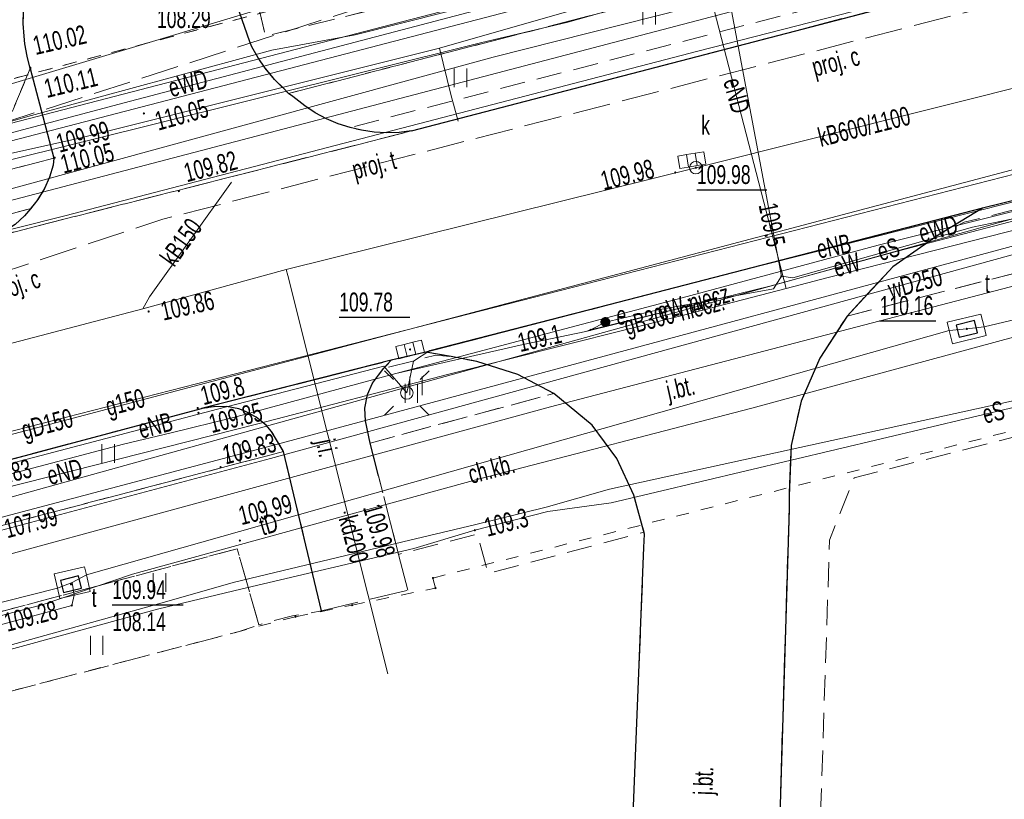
# Model space of a CAD drawing. Header units: metres. Extents: x 0 to 8432273, y 0 to 5705512.
# Tile 14 of 32: x 8403904 to 8403943, y 5705070 to 5705101. Entities that reach past the tile are written whole.
import ezdxf
from ezdxf.enums import TextEntityAlignment as Align

# ---------------------------------------------------------------- set-up
doc = ezdxf.new("R2010")
doc.units = ezdxf.units.M
doc.header["$MEASUREMENT"] = 0
for name, pattern in [('1.0_0.5', [1.5, 1, -0.5]), ('1.5_0.5', [2, 1.5, -0.5]), ('egug-500', [1, 0.5, -0.5])]:
    doc.linetypes.add(name, pattern=pattern)
doc.layers.get('0').update_dxf_attribs({"color": 250, "linetype": 'CONTINUOUS', "lineweight": 100})
for name, color, linetype in [('203-punkt graniczny', 7, 'CONTINUOUS'), ('218-kontur użytku gruntowego', 7, 'CONTINUOUS'), ('chodnik', 7, 'CONTINUOUS'), ('chodnik-Atr17', 7, 'CONTINUOUS'), ('elektroenergetyczne urządzenie techniczne', 7, 'CONTINUOUS'), ('elektroenergetyczne urządzenie techniczne-Atr17', 7, 'CONTINUOUS'), ('jezdnia', 7, 'CONTINUOUS'), ('jezdnia-Atr17', 7, 'CONTINUOUS'), ('komora podziemna', 7, 'CONTINUOUS'), ('kratka ściekowa', 7, 'CONTINUOUS'), ('krawężnik', 7, 'CONTINUOUS'), ('latarnia', 7, 'CONTINUOUS'), ('pikieta sztuczna', 7, 'CONTINUOUS'), ('pikieta sztuczna-Atr2', 7, 'CONTINUOUS'), ('przewód ciepłowniczy', 7, 'CONTINUOUS'), ('przewód ciepłowniczy - ob. projektowany-Atr1', 7, 'CONTINUOUS'), ('przewód elektroenergetyczny podziemny', 7, 'CONTINUOUS'), ('przewód elektroenergetyczny podziemny - ob. projektowany', 7, 'CONTINUOUS'), ('przewód elektroenergetyczny podziemny-Atr1', 7, 'CONTINUOUS'), ('przewód gazowy', 7, 'CONTINUOUS'), ('przewód gazowy-Atr1', 7, 'CONTINUOUS'), ('przewód kanalizacyjny', 7, 'CONTINUOUS'), ('przewód kanalizacyjny-Atr1', 7, 'CONTINUOUS'), ('przewód telekomunikacyjny podziemny', 7, 'CONTINUOUS'), ('przewód telekomunikacyjny podziemny - ob. projektowany', 7, 'CONTINUOUS'), ('przewód telekomunikacyjny podziemny - ob. projektowany-Atr1', 7, 'CONTINUOUS'), ('przewód telekomunikacyjny podziemny-Atr1', 7, 'CONTINUOUS'), ('przewód wodociągowy', 7, 'CONTINUOUS'), ('przewód wodociągowy-Atr1', 7, 'CONTINUOUS'), ('rzędna', 7, 'CONTINUOUS'), ('rzędna-Atr2', 7, 'CONTINUOUS'), ('rzędna-Atr3', 7, 'CONTINUOUS'), ('trawnik', 7, 'CONTINUOUS'), ('właz do komory lub kanału - okrągły', 7, 'CONTINUOUS'), ('właz do komory lub kanału - okrągły-Atr17', 7, 'CONTINUOUS'), ('właz do komory lub kanału - prostokątny', 7, 'CONTINUOUS'), ('właz do komory lub kanału - prostokątny-Atr17', 7, 'CONTINUOUS')]:
    doc.layers.add(name, color=color, linetype=linetype)
doc.layers.add('PL_AR_01-MAPA dwg', color=7, linetype='CONTINUOUS', lineweight=15)
doc.styles.get("Standard").update_dxf_attribs({"font": 'arial.ttf', "width": 0.75})

# ---------------------------------------------------------------- blocks, each defined once
blk = doc.blocks.new('203')
at = {"linetype": 'Continuous', "lineweight": 0}
h = blk.add_hatch(color=0, dxfattribs=at)
edge = h.paths.add_edge_path()
edge.add_arc((0, 0), 0.045, 0, 360)
blk = doc.blocks.new('PW01')
at = {"linetype": 'Continuous', "lineweight": 13}
h = blk.add_hatch(color=0, dxfattribs=at)
edge = h.paths.add_edge_path()
edge.add_arc((0, 0), 0.045, 0, 360)
blk = doc.blocks.new('US05')
at = {"color": 0, "linetype": 'Continuous', "lineweight": 13}
for p, q in [((-0.525, -0.25), (-0.525, 0.25)), ((-0.525, 0.25), (-0.175, 0.25)), ((-0.175, -0.25), (-0.175, 0.25)), ((-0.175, 0.25), (0.175, 0.25)), ((0.175, -0.25), (0.175, 0.25)), ((0.175, 0.25), (0.525, 0.25)), ((0.525, -0.25), (0.525, 0.25)), ((-0.525, -0.25), (-0.175, -0.25)), ((-0.175, -0.25), (0.175, -0.25)), ((0.175, -0.25), (0.525, -0.25))]:
    blk.add_line(p, q, dxfattribs=at)
blk = doc.blocks.new('TU04')
at = {"color": 0, "linetype": 'Continuous', "lineweight": 13}
for p, q in [((0, 0), (0, 0.75)), ((0.5, 0), (0.5, 0.75))]:
    blk.add_line(p, q, dxfattribs=at)
blk = doc.blocks.new('SM01')
at = {"color": 0, "linetype": 'Continuous', "lineweight": 13}
for p, q in [((-0.53, 0.531), (-0.883, 0.884)), ((0.531, 0.531), (0.884, 0.884)), ((-0.53, -0.53), (-0.883, -0.883)), ((0.531, -0.53), (0.884, -0.883))]:
    blk.add_line(p, q, dxfattribs=at)
blk.add_circle((0, 0), 0.25, dxfattribs=at)
blk = doc.blocks.new('SUPWP')
at = {"color": 0, "linetype": 'Continuous'}
blk.add_lwpolyline([(-0.375, -0.25), (0.375, -0.25), (0.375, 0.25), (-0.375, 0.25)], close=True, dxfattribs=at)
blk = doc.blocks.new('US25')
at = {"linetype": 'Continuous', "lineweight": 0}
h = blk.add_hatch(color=0, dxfattribs=at)
edge = h.paths.add_edge_path()
edge.add_arc((0, 0), 0.2, 0, 360)
blk = doc.blocks.new('US22')
at = {"color": 0, "linetype": 'Continuous', "lineweight": 13}
blk.add_circle((0, 0), 0.25, dxfattribs=at)
blk = doc.blocks.new('MDCP')
at = {"layer": '218-kontur użytku gruntowego', "color": 3, "linetype": 'egug-500', "lineweight": 18, "flags": 128}
for points in [[(8403923.503, 5705103.727), (8403896.983, 5705096.707)], [(8403896.983, 5705096.707), (8403923.503, 5705103.727)], [(8403920.343, 5705078.607), (8403948.413, 5705085.737)], [(8403920.443, 5705078.207), (8403920.343, 5705078.607)], [(8403917.123, 5705077.527), (8403920.443, 5705078.207)], [(8403914.873, 5705077.067), (8403917.123, 5705077.527)], [(8403890.193, 5705070.617), (8403914.873, 5705077.067)]]:
    blk.add_lwpolyline(points, dxfattribs=at)
at = {"layer": 'chodnik', "color": 7, "linetype": '1.0_0.5', "lineweight": 18, "flags": 128}
for points in [[(8403904.293, 5705102.637), (8403904.463, 5705103.107), (8403904.693, 5705103.557), (8403904.813, 5705103.747), (8403918.723, 5705122.387), (8403918.933, 5705122.577), (8403919.293, 5705122.927), (8403919.653, 5705123.267), (8403920.013, 5705123.627), (8403920.363, 5705123.977), (8403920.713, 5705124.337), (8403921.113, 5705124.637), (8403921.433, 5705124.807), (8403921.903, 5705124.987), (8403922.393, 5705125.077), (8403922.743, 5705125.097), (8403920.313, 5705126.477), (8403905.273, 5705106.297), (8403903.993, 5705104.527), (8403903.173, 5705102.847), (8403903.063, 5705102.287), (8403903.033, 5705102.107), (8403902.973, 5705101.617), (8403902.943, 5705101.117), (8403902.943, 5705100.617), (8403902.963, 5705100.117), (8403903.013, 5705099.617), (8403903.073, 5705099.257), (8403903.173, 5705098.767), (8403903.303, 5705098.277), (8403903.453, 5705097.807), (8403903.613, 5705097.177), (8403904.323, 5705098.877), (8403904.193, 5705099.367), (8403904.103, 5705099.857), (8403904.073, 5705100.157), (8403904.043, 5705100.657), (8403904.053, 5705101.157), (8403904.093, 5705101.657), (8403904.163, 5705102.157)], [(8403912.533, 5705101.597), (8403912.643, 5705101.107), (8403913.053, 5705099.927), (8403913.143, 5705099.737), (8403913.393, 5705099.297), (8403913.673, 5705098.887), (8403914.043, 5705098.437), (8403914.393, 5705098.087), (8403914.593, 5705097.877), (8403951.983, 5705107.517), (8403952.413, 5705105.677), (8403952.633, 5705105.037), (8403956.483, 5705106.047), (8403959.303, 5705106.777), (8403960.223, 5705107.207), (8403961.053, 5705107.807), (8403961.623, 5705108.477), (8403961.963, 5705109.087), (8403962.233, 5705109.847), (8403962.433, 5705110.727), (8403962.433, 5705111.557), (8403962.323, 5705112.987), (8403962.113, 5705114.397), (8403961.033, 5705119.337), (8403958.373, 5705121.867), (8403958.713, 5705120.007), (8403959.903, 5705113.507), (8403958.703, 5705111.747), (8403954.623, 5705110.697), (8403950.363, 5705109.527), (8403949.093, 5705109.197), (8403946.413, 5705108.677), (8403927.613, 5705103.727), (8403918.033, 5705101.237), (8403913.683, 5705100.157), (8403913.463, 5705101.057), (8403913.333, 5705101.537), (8403913.243, 5705102.037), (8403913.213, 5705102.527), (8403913.223, 5705103.027), (8403913.273, 5705103.527), (8403913.403, 5705104.097), (8403913.563, 5705104.567), (8403913.763, 5705105.027), (8403914.013, 5705105.467), (8403914.293, 5705105.877), (8403914.623, 5705106.257), (8403914.973, 5705106.607), (8403915.363, 5705106.917), (8403915.783, 5705107.187), (8403916.223, 5705107.427), (8403916.343, 5705107.477), (8403919.383, 5705108.897), (8403942.333, 5705114.717), (8403942.783, 5705115.717), (8403919.573, 5705109.697), (8403917.163, 5705108.817), (8403916.633, 5705108.567), (8403916.193, 5705108.337), (8403915.763, 5705108.077), (8403915.353, 5705107.797), (8403914.953, 5705107.487), (8403914.573, 5705107.167), (8403914.453, 5705107.057), (8403914.103, 5705106.707), (8403913.763, 5705106.347), (8403913.443, 5705105.957), (8403913.303, 5705105.737), (8403913.053, 5705105.307), (8403912.843, 5705104.847), (8403912.683, 5705104.377), (8403912.553, 5705103.897), (8403912.493, 5705103.587), (8403912.443, 5705103.087), (8403912.423, 5705102.587), (8403912.453, 5705102.087)], [(8403904.323, 5705098.877), (8403903.613, 5705097.177), (8403893.323, 5705094.597), (8403893.413, 5705093.787), (8403893.453, 5705093.287), (8403893.483, 5705092.787), (8403893.493, 5705092.287), (8403905.263, 5705095.307)], [(8403972.633, 5705053.537), (8403973.413, 5705054.177), (8403966.823, 5705088.357), (8403966.003, 5705092.687), (8403965.563, 5705094.617), (8403965.233, 5705094.987), (8403964.873, 5705095.337), (8403964.503, 5705095.667), (8403964.113, 5705095.977), (8403963.703, 5705096.267), (8403963.273, 5705096.527), (8403962.833, 5705096.757), (8403962.763, 5705096.797), (8403962.303, 5705096.997), (8403961.843, 5705097.177), (8403961.363, 5705097.317), (8403960.873, 5705097.437), (8403960.383, 5705097.537), (8403959.883, 5705097.597), (8403959.393, 5705097.627), (8403958.893, 5705097.627), (8403954.663, 5705096.377), (8403954.733, 5705096.097), (8403955.273, 5705093.737), (8403936.823, 5705089.027), (8403935.733, 5705087.357), (8403934.993, 5705085.637), (8403934.593, 5705083.877), (8403934.533, 5705082.337), (8403934.513, 5705081.877), (8403934.513, 5705081.347), (8403933.993, 5705064.357), (8403933.473, 5705047.357), (8403933.583, 5705045.597), (8403933.793, 5705043.587), (8403934.213, 5705043.257), (8403934.263, 5705043.197), (8403939.143, 5705042.117), (8403941.833, 5705040.777), (8403941.873, 5705040.837), (8403941.143, 5705042.427), (8403940.543, 5705043.157), (8403940.333, 5705043.457), (8403940.313, 5705043.447), (8403935.323, 5705044.577), (8403935.193, 5705045.907), (8403935.103, 5705047.077), (8403935.123, 5705047.767), (8403935.443, 5705059.437), (8403936.123, 5705080.117), (8403937.103, 5705082.597), (8403944.703, 5705084.537), (8403947.873, 5705085.477), (8403953.093, 5705083.547), (8403964.943, 5705079.717), (8403970.073, 5705053.007)], [(8403893.553, 5705090.437), (8403893.853, 5705089.837), (8403902.313, 5705092.017), (8403902.793, 5705092.147), (8403903.253, 5705092.357), (8403903.723, 5705092.667), (8403904.093, 5705093.007), (8403904.333, 5705093.297)], [(8403928.333, 5705081.897), (8403927.653, 5705083.357), (8403926.673, 5705084.687), (8403925.153, 5705085.947), (8403917.843, 5705083.977), (8403918.973, 5705079.547), (8403922.113, 5705080.357), (8403922.543, 5705078.787), (8403928.743, 5705080.427), (8403928.623, 5705080.847)], [(8403877.783, 5705076.747), (8403877.953, 5705075.957), (8403879.493, 5705070.777), (8403880.573, 5705071.057), (8403880.613, 5705070.917), (8403880.773, 5705070.957), (8403880.683, 5705071.267), (8403880.613, 5705071.537), (8403889.373, 5705073.767), (8403899.313, 5705076.237), (8403903.433, 5705077.347), (8403912.553, 5705079.767), (8403913.413, 5705076.747), (8403914.753, 5705077.107), (8403915.913, 5705077.297), (8403914.393, 5705083.637), (8403902.633, 5705080.547), (8403898.493, 5705079.517), (8403887.293, 5705076.587), (8403885.573, 5705078.677)]]:
    blk.add_lwpolyline(points, close=True, dxfattribs=at)
at = {"layer": 'jezdnia', "color": 7, "linetype": '1.5_0.5', "lineweight": 18, "flags": 128}
for points in [[(8403951.763, 5705125.727), (8403952.093, 5705126.097), (8403952.473, 5705126.417), (8403952.903, 5705126.677), (8403953.363, 5705126.867), (8403953.583, 5705126.927), (8403954.063, 5705127.037), (8403954.563, 5705127.097), (8403955.063, 5705127.097), (8403955.483, 5705127.057), (8403955.983, 5705126.977), (8403956.463, 5705126.837), (8403956.923, 5705126.647), (8403957.093, 5705126.537), (8403957.513, 5705126.257), (8403957.903, 5705125.957), (8403958.283, 5705125.627), (8403958.643, 5705125.277), (8403959.013, 5705124.877), (8403959.323, 5705124.487), (8403959.623, 5705124.087), (8403959.893, 5705123.667), (8403960.133, 5705123.227), (8403957.103, 5705140.547), (8403957.093, 5705139.547), (8403957.053, 5705139.047), (8403956.993, 5705138.547), (8403956.913, 5705138.047), (8403956.813, 5705137.557), (8403956.693, 5705137.077), (8403956.543, 5705136.597), (8403956.383, 5705136.127), (8403956.203, 5705135.657), (8403956.043, 5705135.377), (8403955.753, 5705134.967), (8403955.433, 5705134.587), (8403955.073, 5705134.237), (8403954.683, 5705133.927), (8403954.393, 5705133.737), (8403953.953, 5705133.487), (8403953.503, 5705133.287), (8403953.023, 5705133.137), (8403951.813, 5705132.777), (8403949.163, 5705132.017), (8403948.823, 5705132.137), (8403948.383, 5705132.377), (8403948.003, 5705132.697), (8403947.083, 5705136.487), (8403941.323, 5705135.017), (8403942.413, 5705130.557), (8403942.233, 5705130.117), (8403941.853, 5705130.427), (8403940.763, 5705134.867), (8403936.243, 5705133.737), (8403937.203, 5705129.837), (8403937.163, 5705129.347), (8403937.023, 5705129.057), (8403936.663, 5705128.717), (8403936.143, 5705128.547), (8403922.743, 5705125.097), (8403922.393, 5705125.077), (8403921.903, 5705124.987), (8403921.433, 5705124.807), (8403921.113, 5705124.637), (8403920.713, 5705124.337), (8403920.363, 5705123.977), (8403920.013, 5705123.627), (8403919.653, 5705123.267), (8403919.293, 5705122.927), (8403918.933, 5705122.577), (8403918.723, 5705122.387), (8403904.813, 5705103.747), (8403904.693, 5705103.557), (8403904.463, 5705103.107), (8403904.293, 5705102.637), (8403904.163, 5705102.157), (8403904.093, 5705101.657), (8403904.053, 5705101.157), (8403904.043, 5705100.657), (8403904.073, 5705100.157), (8403904.103, 5705099.857), (8403904.193, 5705099.367), (8403904.323, 5705098.877), (8403905.263, 5705095.307), (8403905.233, 5705095.027), (8403905.083, 5705094.547), (8403904.883, 5705094.097), (8403904.623, 5705093.667), (8403904.333, 5705093.297), (8403904.093, 5705093.007), (8403903.723, 5705092.667), (8403903.253, 5705092.357), (8403902.793, 5705092.147), (8403919.493, 5705096.387), (8403918.993, 5705096.327), (8403918.493, 5705096.317), (8403918.003, 5705096.347), (8403917.503, 5705096.417), (8403917.043, 5705096.527), (8403916.573, 5705096.677), (8403916.103, 5705096.877), (8403915.663, 5705097.107), (8403915.243, 5705097.387), (8403914.773, 5705097.757), (8403914.593, 5705097.877), (8403914.393, 5705098.087), (8403914.043, 5705098.437), (8403913.673, 5705098.887), (8403913.393, 5705099.297), (8403913.143, 5705099.737), (8403913.053, 5705099.927), (8403912.643, 5705101.107), (8403912.533, 5705101.597), (8403912.453, 5705102.087), (8403912.423, 5705102.587), (8403912.443, 5705103.087), (8403912.493, 5705103.587), (8403912.553, 5705103.897), (8403912.683, 5705104.377), (8403912.843, 5705104.847), (8403913.053, 5705105.307), (8403913.303, 5705105.737), (8403913.443, 5705105.957), (8403913.763, 5705106.347), (8403914.103, 5705106.707), (8403914.453, 5705107.057), (8403914.573, 5705107.167), (8403914.953, 5705107.487), (8403915.353, 5705107.797), (8403915.763, 5705108.077), (8403916.193, 5705108.337), (8403916.633, 5705108.567), (8403917.163, 5705108.817), (8403919.573, 5705109.697), (8403942.783, 5705115.717), (8403942.953, 5705115.747), (8403943.443, 5705115.887), (8403943.903, 5705116.067), (8403944.343, 5705116.307), (8403944.433, 5705116.367), (8403944.833, 5705116.657), (8403945.203, 5705116.997), (8403945.533, 5705117.367), (8403945.823, 5705117.777), (8403951.513, 5705125.347)], [(8403942.203, 5705093.317), (8403954.663, 5705096.377), (8403958.893, 5705097.627), (8403959.393, 5705097.627), (8403959.883, 5705097.597), (8403960.383, 5705097.537), (8403960.873, 5705097.437), (8403961.363, 5705097.317), (8403961.843, 5705097.177), (8403962.303, 5705096.997), (8403962.763, 5705096.797), (8403962.833, 5705096.757), (8403963.273, 5705096.527), (8403963.703, 5705096.267), (8403964.113, 5705095.977), (8403964.503, 5705095.667), (8403964.873, 5705095.337), (8403965.233, 5705094.987), (8403965.563, 5705094.617), (8403962.433, 5705110.727), (8403962.233, 5705109.847), (8403961.963, 5705109.087), (8403961.623, 5705108.477), (8403961.053, 5705107.807), (8403960.223, 5705107.207), (8403959.303, 5705106.777), (8403956.483, 5705106.047), (8403952.633, 5705105.037), (8403947.723, 5705103.757), (8403919.493, 5705096.387), (8403902.793, 5705092.147), (8403902.313, 5705092.017), (8403893.853, 5705089.837), (8403887.183, 5705088.087), (8403868.033, 5705083.077), (8403854.863, 5705079.697), (8403835.793, 5705074.777), (8403820.553, 5705070.807), (8403806.483, 5705067.127), (8403776.283, 5705059.507), (8403771.943, 5705058.277), (8403774.183, 5705049.337), (8403774.613, 5705049.587), (8403775.063, 5705049.817), (8403775.513, 5705050.037), (8403775.973, 5705050.227), (8403776.393, 5705050.387), (8403778.503, 5705050.937), (8403780.793, 5705051.557), (8403786.003, 5705052.877), (8403792.163, 5705054.497), (8403811.363, 5705059.457), (8403815.873, 5705060.527), (8403817.363, 5705060.907), (8403820.603, 5705061.857), (8403821.093, 5705061.937), (8403839.443, 5705066.577), (8403839.763, 5705066.707), (8403842.363, 5705067.547), (8403846.153, 5705068.517), (8403874.493, 5705075.837), (8403877.783, 5705076.747), (8403885.573, 5705078.677), (8403901.933, 5705082.897), (8403911.133, 5705085.347), (8403918.683, 5705087.267), (8403920.053, 5705087.587)], [(8403928.763, 5705080.357), (8403928.733, 5705079.817), (8403928.143, 5705065.207), (8403927.413, 5705049.207), (8403927.373, 5705046.687), (8403927.573, 5705044.227), (8403927.913, 5705041.737), (8403928.513, 5705039.327), (8403931.513, 5705028.737), (8403931.853, 5705026.747), (8403931.613, 5705025.087), (8403931.163, 5705023.797), (8403929.843, 5705021.107), (8403929.063, 5705019.997), (8403928.053, 5705019.097), (8403926.953, 5705018.347), (8403926.403, 5705018.197), (8403908.783, 5705013.397), (8403910.493, 5705007.077), (8403928.213, 5705011.827), (8403928.733, 5705011.997), (8403930.383, 5705012.777), (8403931.753, 5705013.667), (8403932.993, 5705014.817), (8403934.013, 5705016.107), (8403934.523, 5705016.987), (8403937.113, 5705022.017), (8403937.663, 5705023.587), (8403937.963, 5705025.217), (8403938.003, 5705026.217), (8403937.763, 5705027.527), (8403934.523, 5705039.797), (8403934.233, 5705041.087), (8403933.963, 5705042.517), (8403934.273, 5705042.987), (8403934.213, 5705043.257), (8403933.793, 5705043.587), (8403933.583, 5705045.597), (8403933.473, 5705047.357), (8403933.993, 5705064.357), (8403934.513, 5705081.347), (8403934.513, 5705081.877), (8403934.593, 5705083.877), (8403934.993, 5705085.637), (8403935.733, 5705087.357), (8403936.823, 5705089.027), (8403938.633, 5705090.987), (8403940.443, 5705092.247), (8403942.203, 5705093.317), (8403920.053, 5705087.587), (8403921.073, 5705087.417), (8403922.083, 5705087.217), (8403923.713, 5705086.707), (8403925.153, 5705085.947), (8403926.673, 5705084.687), (8403927.653, 5705083.357), (8403928.333, 5705081.897)], [(8403919.343, 5705078.127), (8403918.973, 5705079.547), (8403918.173, 5705082.667), (8403917.843, 5705083.977), (8403917.663, 5705084.857), (8403917.633, 5705085.357), (8403917.733, 5705085.907), (8403917.943, 5705086.357), (8403918.173, 5705086.677), (8403918.383, 5705086.947), (8403918.683, 5705087.267), (8403911.133, 5705085.347), (8403911.613, 5705085.417), (8403912.123, 5705085.427), (8403912.623, 5705085.337), (8403912.863, 5705085.247), (8403913.313, 5705085.007), (8403913.713, 5705084.687), (8403913.923, 5705084.437), (8403914.393, 5705083.637), (8403915.913, 5705077.297)]]:
    blk.add_lwpolyline(points, close=True, dxfattribs=at)
at = {"layer": 'komora podziemna', "color": 7, "linetype": 'Continuous', "lineweight": 18, "flags": 128}
for points in [[(8403940.803, 5705088.787), (8403942.143, 5705089.107), (8403942.273, 5705088.597), (8403942.353, 5705088.247), (8403941.013, 5705087.917), (8403940.883, 5705088.457)], [(8403905.273, 5705078.767), (8403906.483, 5705079.047), (8403906.553, 5705078.727), (8403906.703, 5705078.077), (8403905.493, 5705077.797), (8403905.403, 5705078.207)]]:
    blk.add_lwpolyline(points, close=True, dxfattribs=at)
at = {"layer": 'krawężnik', "color": 7, "linetype": 'Continuous', "lineweight": 25, "flags": 128}
for points in [[(8403919.493, 5705096.387), (8403947.723, 5705103.757), (8403952.633, 5705105.037), (8403956.483, 5705106.047), (8403959.303, 5705106.777), (8403960.223, 5705107.207), (8403961.053, 5705107.807), (8403961.623, 5705108.477), (8403961.963, 5705109.087), (8403962.233, 5705109.847), (8403962.433, 5705110.727), (8403962.433, 5705111.557), (8403962.323, 5705112.987), (8403962.113, 5705114.397), (8403961.033, 5705119.337)], [(8403919.493, 5705096.387), (8403918.993, 5705096.327), (8403918.493, 5705096.317), (8403918.003, 5705096.347), (8403917.503, 5705096.417), (8403917.043, 5705096.527), (8403916.573, 5705096.677), (8403916.103, 5705096.877), (8403915.663, 5705097.107), (8403915.243, 5705097.387), (8403914.773, 5705097.757), (8403914.593, 5705097.877), (8403914.393, 5705098.087), (8403914.043, 5705098.437), (8403913.673, 5705098.887), (8403913.393, 5705099.297), (8403913.143, 5705099.737), (8403913.053, 5705099.927), (8403912.643, 5705101.107)], [(8403904.323, 5705098.877), (8403904.193, 5705099.367), (8403904.103, 5705099.857), (8403904.073, 5705100.157), (8403904.043, 5705100.657), (8403904.053, 5705101.157), (8403904.093, 5705101.657), (8403904.163, 5705102.157), (8403904.293, 5705102.637), (8403904.463, 5705103.107), (8403904.693, 5705103.557), (8403904.813, 5705103.747)], [(8403904.323, 5705098.877), (8403905.263, 5705095.307), (8403905.233, 5705095.027), (8403905.083, 5705094.547), (8403904.883, 5705094.097), (8403904.623, 5705093.667), (8403904.333, 5705093.297), (8403904.093, 5705093.007), (8403903.723, 5705092.667), (8403903.253, 5705092.357), (8403902.793, 5705092.147), (8403902.313, 5705092.017), (8403893.853, 5705089.837), (8403893.553, 5705090.437), (8403893.423, 5705090.917), (8403893.493, 5705091.577), (8403893.493, 5705092.287), (8403893.483, 5705092.787), (8403893.453, 5705093.287), (8403893.413, 5705093.787), (8403893.323, 5705094.597), (8403893.123, 5705095.707)], [(8403965.563, 5705094.617), (8403965.233, 5705094.987), (8403964.873, 5705095.337), (8403964.503, 5705095.667), (8403964.113, 5705095.977), (8403963.703, 5705096.267), (8403963.273, 5705096.527), (8403962.833, 5705096.757), (8403962.763, 5705096.797), (8403962.303, 5705096.997), (8403961.843, 5705097.177), (8403961.363, 5705097.317), (8403960.873, 5705097.437), (8403960.383, 5705097.537), (8403959.883, 5705097.597), (8403959.393, 5705097.627), (8403958.893, 5705097.627), (8403954.663, 5705096.377), (8403942.203, 5705093.317), (8403920.053, 5705087.587), (8403918.683, 5705087.267), (8403911.133, 5705085.347)], [(8403942.203, 5705093.317), (8403940.443, 5705092.247), (8403938.633, 5705090.987), (8403936.823, 5705089.027), (8403935.733, 5705087.357), (8403934.993, 5705085.637), (8403934.593, 5705083.877), (8403934.513, 5705081.877), (8403934.513, 5705081.347), (8403933.993, 5705064.357), (8403933.473, 5705047.357), (8403933.583, 5705045.597), (8403933.793, 5705043.587), (8403934.213, 5705043.257), (8403934.273, 5705042.987), (8403933.963, 5705042.517), (8403934.233, 5705041.087), (8403934.523, 5705039.797), (8403937.763, 5705027.527)], [(8403931.513, 5705028.737), (8403928.513, 5705039.327), (8403927.913, 5705041.737), (8403927.573, 5705044.227), (8403927.373, 5705046.687), (8403927.413, 5705049.207), (8403928.143, 5705065.207), (8403928.733, 5705079.817), (8403928.763, 5705080.357), (8403928.333, 5705081.897), (8403927.653, 5705083.357), (8403926.673, 5705084.687), (8403925.153, 5705085.947), (8403923.713, 5705086.707), (8403922.083, 5705087.217), (8403921.073, 5705087.417), (8403920.053, 5705087.587)], [(8403918.173, 5705082.667), (8403917.843, 5705083.977), (8403917.663, 5705084.857), (8403917.633, 5705085.357), (8403917.733, 5705085.907), (8403917.943, 5705086.357), (8403918.173, 5705086.677), (8403918.383, 5705086.947), (8403918.683, 5705087.267)], [(8403915.913, 5705077.297), (8403914.393, 5705083.637), (8403913.923, 5705084.437), (8403913.713, 5705084.687), (8403913.313, 5705085.007), (8403912.863, 5705085.247), (8403912.623, 5705085.337), (8403912.123, 5705085.427), (8403911.613, 5705085.417), (8403911.133, 5705085.347)], [(8403846.153, 5705068.517), (8403874.493, 5705075.837), (8403877.783, 5705076.747), (8403885.573, 5705078.677), (8403901.933, 5705082.897), (8403911.133, 5705085.347)]]:
    blk.add_lwpolyline(points, dxfattribs=at)
at = {"layer": 'przewód ciepłowniczy', "color": 212, "linetype": 'Continuous', "lineweight": 18, "flags": 128}
blk.add_lwpolyline([(8403984.913, 5705131.487), (8403982.663, 5705131.097), (8403982.473, 5705131.067), (8403981.333, 5705130.887), (8403981.633, 5705128.967), (8403979.443, 5705128.627), (8403979.143, 5705130.547), (8403961.273, 5705127.767), (8403964.973, 5705108.297), (8403930.883, 5705099.567), (8403905.703, 5705093.007), (8403889.723, 5705088.997), (8403886.273, 5705087.927), (8403883.963, 5705087.217), (8403883.033, 5705087.247)], dxfattribs=at)
at = {"layer": 'przewód elektroenergetyczny podziemny', "color": 1, "linetype": 'Continuous', "lineweight": 18, "flags": 128}
for points in [[(8404053.003, 5705133.087), (8404032.523, 5705127.727), (8404009.353, 5705121.727), (8403991.383, 5705117.097), (8403974.153, 5705112.767), (8403965.063, 5705110.357), (8403953.913, 5705107.437), (8403934.233, 5705102.237), (8403922.733, 5705099.317), (8403900.633, 5705093.297), (8403875.723, 5705086.837), (8403862.233, 5705083.317), (8403861.743, 5705083.187), (8403861.243, 5705083.057), (8403860.003, 5705082.737), (8403858.963, 5705082.407), (8403858.053, 5705082.737)], [(8403896.693, 5705094.157), (8403897.703, 5705094.477), (8403931.813, 5705103.357), (8403949.053, 5705107.837), (8403949.183, 5705109.077), (8403971.313, 5705114.567), (8403972.853, 5705115.077), (8403974.063, 5705115.657), (8403974.533, 5705116.427), (8403974.363, 5705118.007), (8403968.593, 5705151.317), (8403967.873, 5705152.377), (8403968.073, 5705153.887), (8403966.913, 5705159.347), (8403965.243, 5705162.617), (8403964.693, 5705163.597)], [(8404045.293, 5705115.097), (8404031.473, 5705111.507), (8404020.993, 5705108.827), (8404012.273, 5705106.597), (8404001.453, 5705103.757), (8403998.363, 5705102.777), (8403985.263, 5705099.547), (8403973.003, 5705096.147), (8403961.213, 5705093.027), (8403944.513, 5705088.477), (8403933.033, 5705085.357), (8403922.193, 5705082.547), (8403908.393, 5705078.757), (8403904.833, 5705077.547), (8403895.233, 5705075.017), (8403894.723, 5705074.877), (8403894.203, 5705074.737), (8403889.973, 5705073.627), (8403870.053, 5705068.497), (8403849.933, 5705063.337), (8403833.603, 5705059.187), (8403817.663, 5705055.297), (8403800.253, 5705050.797)], [(8404053.833, 5705137.487), (8404052.773, 5705136.947), (8404020.843, 5705128.677), (8404019.643, 5705128.567), (8404017.853, 5705128.637), (8404016.703, 5705128.427), (8404005.573, 5705125.447), (8403994.583, 5705123.297), (8403985.793, 5705120.767), (8403983.753, 5705118.577), (8403982.293, 5705117.897), (8403977.863, 5705115.887), (8403975.563, 5705114.527), (8403955.483, 5705111.017), (8403952.943, 5705110.177), (8403947.463, 5705108.387), (8403932.293, 5705104.567), (8403931.813, 5705104.307), (8403931.613, 5705103.727), (8403932.143, 5705101.607), (8403934.203, 5705090.607)], [(8403898.313, 5705095.277), (8403904.373, 5705097.007), (8403913.933, 5705099.607), (8403917.253, 5705100.217), (8403920.933, 5705101.137), (8403939.263, 5705105.937), (8403957.113, 5705110.497), (8403957.973, 5705110.877), (8403958.953, 5705111.597), (8403960.263, 5705112.737), (8403961.713, 5705113.487), (8403974.173, 5705116.217), (8403982.613, 5705118.377), (8403983.173, 5705118.557), (8403983.613, 5705118.877), (8403984.773, 5705120.387), (8403985.293, 5705120.977), (8403991.863, 5705122.867), (8404002.313, 5705125.167), (8404019.773, 5705129.777), (8404034.793, 5705133.667), (8404048.663, 5705137.027)], [(8403919.303, 5705085.967), (8403919.563, 5705087.237), (8403920.213, 5705087.657), (8403932.193, 5705090.737), (8403951.533, 5705095.607), (8403949.433, 5705104.907), (8403938.283, 5705102.077), (8403936.483, 5705110.047), (8403936.243, 5705111.077), (8403934.233, 5705119.077)], [(8403869.623, 5705086.717), (8403877.653, 5705088.527), (8403892.233, 5705092.437), (8403908.883, 5705096.567), (8403922.233, 5705099.897), (8403925.713, 5705100.717), (8403940.503, 5705104.897), (8403950.843, 5705107.787), (8403958.873, 5705109.977), (8403966.183, 5705112.087)], [(8403908.063, 5705097.507), (8403915.383, 5705099.427), (8403930.483, 5705103.407), (8403938.373, 5705105.497), (8403949.643, 5705108.527), (8403956.923, 5705110.407), (8403962.243, 5705111.907)], [(8403901.903, 5705095.137), (8403906.283, 5705096.107), (8403920.603, 5705099.677), (8403926.683, 5705101.417), (8403936.633, 5705104.147), (8403949.603, 5705107.637), (8403956.213, 5705109.527)], [(8403773.023, 5705063.777), (8403773.323, 5705063.257), (8403782.033, 5705065.457), (8403786.143, 5705066.497), (8403794.793, 5705068.697), (8403806.103, 5705071.397), (8403820.173, 5705074.937), (8403821.953, 5705075.377), (8403833.033, 5705078.287), (8403847.193, 5705081.957), (8403856.143, 5705084.337), (8403863.883, 5705086.277), (8403870.703, 5705088.207), (8403876.713, 5705089.717), (8403891.013, 5705093.457), (8403901.103, 5705096.057), (8403918.693, 5705100.617), (8403927.773, 5705102.987), (8403932.733, 5705104.287), (8403936.083, 5705105.157)], [(8403934.393, 5705090.127), (8403931.033, 5705103.157)], [(8403921.053, 5705097.837), (8403920.603, 5705099.677)], [(8403921.343, 5705096.777), (8403921.053, 5705097.837)], [(8403783.023, 5705065.847), (8403785.393, 5705066.507), (8403819.713, 5705075.077), (8403823.093, 5705075.927), (8403839.813, 5705080.457), (8403870.473, 5705088.427), (8403874.213, 5705088.617), (8403899.413, 5705095.217), (8403908.063, 5705097.507)], [(8403902.223, 5705081.917), (8403913.423, 5705084.757), (8403920.973, 5705086.717), (8403930.253, 5705089.047), (8403934.393, 5705090.127), (8403936.063, 5705090.557), (8403949.553, 5705093.997), (8403955.163, 5705095.437), (8403956.773, 5705095.857), (8403961.243, 5705096.877), (8403961.653, 5705096.967), (8403963.143, 5705094.387), (8403964.483, 5705088.807), (8403967.063, 5705075.727), (8403969.003, 5705066.407), (8403965.883, 5705065.877), (8403966.153, 5705064.377)], [(8403918.863, 5705086.737), (8403930.263, 5705089.747), (8403938.053, 5705091.847), (8403950.413, 5705094.937), (8403953.103, 5705095.697), (8403955.163, 5705095.437)], [(8403893.433, 5705076.807), (8403893.923, 5705076.937), (8403903.213, 5705079.477), (8403925.013, 5705085.417), (8403947.843, 5705091.367), (8403954.113, 5705093.067)], [(8403926.613, 5705088.477), (8403931.193, 5705089.587), (8403933.743, 5705090.217), (8403938.823, 5705091.607), (8403942.093, 5705092.457), (8403944.423, 5705093.067), (8403944.683, 5705093.117)], [(8403926.613, 5705088.477), (8403931.193, 5705089.587), (8403933.743, 5705090.217), (8403938.823, 5705091.607), (8403942.093, 5705092.457), (8403944.423, 5705093.067), (8403944.683, 5705093.117)], [(8403934.203, 5705090.607), (8403934.663, 5705090.547), (8403941.803, 5705092.557), (8403943.353, 5705092.877), (8403944.683, 5705093.117)], [(8403934.203, 5705090.607), (8403933.893, 5705090.107), (8403929.233, 5705089.267), (8403927.203, 5705088.787), (8403926.613, 5705088.477)], [(8403874.233, 5705074.447), (8403880.163, 5705075.997), (8403883.723, 5705076.917), (8403886.263, 5705077.707), (8403887.803, 5705078.637), (8403888.273, 5705078.767), (8403889.703, 5705079.137), (8403902.993, 5705082.607), (8403908.033, 5705083.927), (8403909.933, 5705084.377), (8403912.413, 5705084.997), (8403918.863, 5705086.737), (8403923.933, 5705087.897), (8403926.423, 5705088.407), (8403926.613, 5705088.477)], [(8403860.403, 5705071.677), (8403871.323, 5705074.537), (8403887.483, 5705078.747), (8403887.873, 5705079.127), (8403895.343, 5705081.007), (8403898.983, 5705081.967), (8403911.773, 5705085.327), (8403918.383, 5705087.027), (8403919.303, 5705085.967)], [(8403902.703, 5705075.717), (8403909.423, 5705077.577), (8403912.453, 5705078.447), (8403919.423, 5705080.117), (8403921.993, 5705080.717), (8403924.853, 5705081.427), (8403927.363, 5705082.147), (8403943.783, 5705085.737), (8403945.393, 5705085.907), (8403948.583, 5705086.487), (8403954.773, 5705084.187), (8403955.613, 5705083.867), (8403956.133, 5705083.877), (8403958.223, 5705084.527), (8403958.823, 5705084.847), (8403962.023, 5705085.457), (8403963.233, 5705085.837), (8403964.063, 5705085.817), (8403965.463, 5705085.517)], [(8403902.693, 5705075.537), (8403909.443, 5705077.387), (8403912.693, 5705078.157), (8403919.583, 5705079.777), (8403922.013, 5705080.507), (8403924.913, 5705081.247), (8403927.433, 5705081.597), (8403943.543, 5705085.417), (8403945.393, 5705085.737), (8403948.533, 5705086.347), (8403954.653, 5705084.037), (8403955.633, 5705083.717), (8403956.133, 5705083.777), (8403958.253, 5705084.377), (8403958.873, 5705084.717), (8403962.033, 5705085.297), (8403963.233, 5705085.707), (8403964.133, 5705085.697), (8403965.353, 5705085.397)]]:
    blk.add_lwpolyline(points, dxfattribs=at)
at = {"layer": 'przewód elektroenergetyczny podziemny - ob. projektowany', "color": 1, "linetype": '1.5_0.5', "lineweight": 18, "flags": 128}
blk.add_lwpolyline([(8404047.613, 5705143.527), (8404048.043, 5705141.527), (8404047.893, 5705140.877), (8404047.493, 5705140.087), (8403987.893, 5705123.967), (8403984.423, 5705123.207), (8403977.823, 5705121.737), (8403975.553, 5705121.237), (8403958.283, 5705116.787), (8403956.673, 5705115.527), (8403947.873, 5705113.197), (8403947.833, 5705109.177), (8403918.343, 5705101.577), (8403914.513, 5705100.347), (8403903.463, 5705096.777), (8403886.073, 5705091.967), (8403884.813, 5705091.617), (8403883.913, 5705092.037), (8403882.643, 5705095.727), (8403882.183, 5705095.917), (8403878.943, 5705094.867), (8403868.813, 5705092.047), (8403868.633, 5705092.167), (8403868.453, 5705092.937)], dxfattribs=at)
at = {"layer": 'przewód gazowy', "color": 52, "linetype": 'Continuous', "lineweight": 18, "flags": 128}
for points in [[(8403884.093, 5705079.167), (8403949.563, 5705096.467), (8403955.273, 5705096.177)], [(8403778.023, 5705049.367), (8403827.953, 5705062.087), (8403847.283, 5705066.957), (8403886.553, 5705077.107), (8403946.173, 5705093.657), (8403949.763, 5705094.697), (8403955.273, 5705096.177)], [(8403849.253, 5705070.457), (8403849.633, 5705070.577), (8403878.553, 5705078.017), (8403884.023, 5705079.437), (8403949.203, 5705096.137), (8403955.373, 5705095.707), (8403956.423, 5705091.947), (8403958.293, 5705082.937), (8403966.923, 5705084.677), (8403977.683, 5705086.967), (8403978.433, 5705085.807), (8403978.743, 5705085.907), (8403979.053, 5705085.917)]]:
    blk.add_lwpolyline(points, dxfattribs=at)
at = {"layer": 'przewód kanalizacyjny', "color": 34, "linetype": 'Continuous', "lineweight": 18, "flags": 128}
for points in [[(8403930.803, 5705094.927), (8403949.683, 5705099.657), (8403961.313, 5705102.567), (8403961.813, 5705102.607), (8403962.313, 5705102.617), (8403962.813, 5705102.597), (8403963.313, 5705102.547), (8403963.803, 5705102.457), (8403964.293, 5705102.347), (8403964.523, 5705102.277), (8403964.993, 5705102.107), (8403965.453, 5705101.917), (8403965.903, 5705101.697), (8403966.333, 5705101.447), (8403966.743, 5705101.167), (8403967.143, 5705100.857), (8403967.273, 5705100.647), (8403967.453, 5705100.077)], [(8403930.803, 5705094.927), (8403914.503, 5705090.877), (8403908.803, 5705089.317), (8403883.303, 5705082.627), (8403880.293, 5705081.837), (8403870.933, 5705079.377), (8403852.433, 5705074.627), (8403847.473, 5705073.357), (8403845.773, 5705072.917), (8403830.493, 5705068.917), (8403830.003, 5705068.797), (8403822.413, 5705066.817), (8403819.473, 5705066.047)], [(8403912.333, 5705094.347), (8403909.063, 5705089.797), (8403908.803, 5705089.317)], [(8403918.543, 5705074.797), (8403914.563, 5705090.637), (8403914.503, 5705090.877)]]:
    blk.add_lwpolyline(points, dxfattribs=at)
at = {"layer": 'przewód telekomunikacyjny podziemny', "color": 30, "linetype": 'Continuous', "lineweight": 18, "flags": 128}
for points in [[(8403915.013, 5705101.727), (8403914.133, 5705101.437), (8403891.853, 5705094.747), (8403872.223, 5705089.747), (8403871.283, 5705089.637)], [(8403902.993, 5705082.607), (8403908.033, 5705083.927), (8403909.933, 5705084.377), (8403912.413, 5705084.997), (8403918.863, 5705086.737), (8403923.933, 5705087.897), (8403926.423, 5705088.407), (8403931.193, 5705089.587), (8403933.743, 5705090.217), (8403938.823, 5705091.607), (8403942.093, 5705092.457), (8403944.423, 5705093.067)], [(8403823.933, 5705060.097), (8403824.653, 5705060.277), (8403855.693, 5705068.397), (8403887.273, 5705076.817), (8403914.163, 5705083.937), (8403952.263, 5705094.187), (8403956.953, 5705092.187), (8403961.953, 5705089.357), (8403962.313, 5705088.467)], [(8403944.293, 5705089.077), (8403942.273, 5705088.597), (8403941.583, 5705088.517)], [(8403941.583, 5705088.517), (8403940.883, 5705088.457), (8403906.553, 5705078.727), (8403905.983, 5705078.427)], [(8403905.983, 5705078.427), (8403905.403, 5705078.207), (8403894.083, 5705075.337), (8403893.463, 5705075.197)], [(8403899.623, 5705073.307), (8403899.603, 5705073.437), (8403899.753, 5705074.927), (8403900.083, 5705075.927), (8403905.973, 5705077.517), (8403906.063, 5705077.927), (8403905.983, 5705078.427)]]:
    blk.add_lwpolyline(points, dxfattribs=at)
at = {"layer": 'przewód telekomunikacyjny podziemny - ob. projektowany', "color": 30, "linetype": '1.5_0.5', "lineweight": 18, "flags": 128}
blk.add_lwpolyline([(8403950.663, 5705103.277), (8403944.333, 5705101.827), (8403909.593, 5705092.877), (8403882.003, 5705083.747)], dxfattribs=at)
at = {"layer": 'przewód wodociągowy', "color": 5, "linetype": 'Continuous', "lineweight": 18, "flags": 128}
for points in [[(8403893.813, 5705091.077), (8403937.693, 5705102.587), (8403940.283, 5705103.397)], [(8403887.833, 5705076.427), (8403890.323, 5705077.087), (8403902.923, 5705080.447), (8403913.883, 5705083.367), (8403950.923, 5705093.527)]]:
    blk.add_lwpolyline(points, dxfattribs=at)
at = {"layer": 'rzędna-Atr2', "color": 34, "flags": 128}
for points in [[(8403930.843, 5705094.047), (8403933.628, 5705094.047)], [(8403916.613, 5705088.977), (8403919.429, 5705088.977)]]:
    blk.add_lwpolyline(points, dxfattribs=at)
at = {"layer": 'rzędna-Atr2', "color": 30, "flags": 128}
for points in [[(8403938.113, 5705088.837), (8403940.345, 5705088.837)], [(8403907.583, 5705077.537), (8403910.4, 5705077.537)]]:
    blk.add_lwpolyline(points, dxfattribs=at)
at = {"layer": 'trawnik', "color": 7, "linetype": '1.0_0.5', "lineweight": 18, "flags": 128}
for points in [[(8403942.333, 5705114.717), (8403919.383, 5705108.897), (8403916.343, 5705107.477), (8403916.223, 5705107.427), (8403915.783, 5705107.187), (8403915.363, 5705106.917), (8403914.973, 5705106.607), (8403914.623, 5705106.257), (8403914.293, 5705105.877), (8403914.013, 5705105.467), (8403913.763, 5705105.027), (8403913.563, 5705104.567), (8403913.403, 5705104.097), (8403913.273, 5705103.527), (8403913.223, 5705103.027), (8403913.213, 5705102.527), (8403913.243, 5705102.037), (8403913.333, 5705101.537), (8403913.463, 5705101.057), (8403913.683, 5705100.157), (8403918.033, 5705101.237), (8403927.613, 5705103.727), (8403946.413, 5705108.677), (8403949.093, 5705109.197), (8403943.593, 5705112.567)], [(8403914.593, 5705097.877), (8403914.773, 5705097.757), (8403915.243, 5705097.387), (8403915.663, 5705097.107), (8403916.103, 5705096.877), (8403916.573, 5705096.677), (8403917.043, 5705096.527), (8403952.413, 5705105.677), (8403951.983, 5705107.517)], [(8403936.823, 5705089.027), (8403955.273, 5705093.737), (8403954.733, 5705096.097), (8403941.483, 5705092.757), (8403940.443, 5705092.247), (8403938.633, 5705090.987)], [(8403893.493, 5705092.287), (8403893.493, 5705091.577), (8403893.423, 5705090.917), (8403893.553, 5705090.437), (8403904.333, 5705093.297), (8403904.623, 5705093.667), (8403904.883, 5705094.097), (8403905.083, 5705094.547), (8403905.233, 5705095.027), (8403905.263, 5705095.307)], [(8403917.843, 5705083.977), (8403925.153, 5705085.947), (8403923.713, 5705086.707), (8403922.083, 5705087.217), (8403921.073, 5705087.417), (8403920.453, 5705087.467), (8403918.383, 5705086.947), (8403918.173, 5705086.677), (8403917.943, 5705086.357), (8403917.733, 5705085.907), (8403917.633, 5705085.357), (8403917.663, 5705084.857)], [(8403885.573, 5705078.677), (8403887.293, 5705076.587), (8403898.493, 5705079.517), (8403902.633, 5705080.547), (8403914.393, 5705083.637), (8403913.923, 5705084.437), (8403913.713, 5705084.687), (8403913.313, 5705085.007), (8403912.863, 5705085.247), (8403912.623, 5705085.337), (8403912.123, 5705085.427), (8403911.613, 5705085.417), (8403911.133, 5705085.347), (8403901.933, 5705082.897)], [(8403893.403, 5705071.457), (8403912.633, 5705076.477), (8403913.413, 5705076.747), (8403912.553, 5705079.767), (8403903.433, 5705077.347), (8403899.313, 5705076.237), (8403892.613, 5705074.577)]]:
    blk.add_lwpolyline(points, close=True, dxfattribs=at)
at = {"layer": '203-punkt graniczny', "color": 7, "linetype": 'Continuous', "lineweight": 18}
for p in [(8403920.343, 5705078.607), (8403920.443, 5705078.207), (8403917.123, 5705077.527), (8403914.873, 5705077.067)]:
    blk.add_blockref('203', p, dxfattribs=at)
at = {"layer": 'elektroenergetyczne urządzenie techniczne', "color": 1, "linetype": 'Continuous', "lineweight": 18, "rotation": 101.161}
blk.add_blockref('US25', (8403927.203, 5705088.787), dxfattribs=at)
at = {"layer": 'kratka ściekowa', "color": 34, "linetype": 'Continuous', "lineweight": 18}
for p, rotation in [((8403930.643, 5705095.227), 189.2639999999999), ((8403919.433, 5705087.697), 193.8249999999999)]:
    blk.add_blockref('US05', p, dxfattribs=dict(at, rotation=rotation))
at = {"layer": 'latarnia', "color": 7, "linetype": 'Continuous', "lineweight": 18}
blk.add_blockref('SM01', (8403919.303, 5705085.967), dxfattribs=at)
at = {"layer": 'pikieta sztuczna', "color": 7, "linetype": 'Continuous', "lineweight": 13}
for p in [(8403904.323, 5705098.907), (8403904.323, 5705098.877), (8403908.843, 5705097.087), (8403905.263, 5705095.307), (8403905.293, 5705095.327), (8403929.983, 5705094.737), (8403910.233, 5705093.997), (8403909.033, 5705089.207), (8403910.983, 5705085.367), (8403911.013, 5705085.177), (8403911.893, 5705083.017), (8403916.833, 5705081.207), (8403912.663, 5705080.097)]:
    blk.add_blockref('PW01', p, dxfattribs=at)
at = {"layer": 'rzędna', "color": 34, "linetype": 'Continuous', "lineweight": 18}
for p, rotation in [((8403930.803, 5705094.927), 290.395), ((8403919.433, 5705087.697), 193.8249999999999)]:
    blk.add_blockref('PW01', p, dxfattribs=dict(at, rotation=rotation))
at = {"layer": 'rzędna', "color": 1, "linetype": 'Continuous', "lineweight": 18}
for p in [(8403934.203, 5705090.607), (8403926.613, 5705088.477), (8403922.013, 5705080.507)]:
    blk.add_blockref('PW01', p, dxfattribs=at)
at = {"layer": 'rzędna', "color": 30, "linetype": 'Continuous', "lineweight": 18, "rotation": 193.8299999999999}
for p in [(8403941.583, 5705088.517), (8403905.943, 5705078.357)]:
    blk.add_blockref('PW01', p, dxfattribs=at)
at = {"layer": 'rzędna', "color": 30, "linetype": 'Continuous', "lineweight": 18}
blk.add_blockref('PW01', (8403905.973, 5705077.517), dxfattribs=at)
at = {"layer": 'trawnik', "color": 7, "linetype": 'Continuous', "lineweight": 18}
for p in [(8403928.692, 5705100.626), (8403921.192, 5705098.126), (8403919.418, 5705085.875), (8403919.232, 5705085.576), (8403907.172, 5705083.186), (8403912.172, 5705083.186), (8403909.212, 5705078.056), (8403906.712, 5705075.556)]:
    blk.add_blockref('TU04', p, dxfattribs=at)
at = {"layer": 'właz do komory lub kanału - okrągły', "color": 7, "linetype": 'Continuous', "lineweight": 18, "rotation": 290.395}
blk.add_blockref('US22', (8403930.803, 5705094.927), dxfattribs=at)
at = {"layer": 'właz do komory lub kanału - prostokątny', "color": 7, "linetype": 'Continuous', "lineweight": 18, "rotation": 193.8299999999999}
for p in [(8403941.583, 5705088.517), (8403905.943, 5705078.357)]:
    blk.add_blockref('SUPWP', p, dxfattribs=at)
at = {"layer": 'chodnik-Atr17', "color": 7, "width": 0.667}
blk.add_text('ch.kb.', height=0.75, rotation=14.671, dxfattribs=at).set_placement((8403921.863, 5705082.347))
at = {"layer": 'elektroenergetyczne urządzenie techniczne-Atr17', "color": 1, "width": 0.667}
blk.add_text('e', height=0.75, dxfattribs=at).set_placement((8403927.643, 5705088.687))
at = {"layer": 'jezdnia-Atr17', "color": 7, "width": 0.667}
for s, rotation, p in [('j.bt.', 12.546, (8403929.723, 5705085.677)), ('j.i.', 281.56, (8403915.683, 5705084.047)), ('j.bt.', 88.246, (8403931.463, 5705069.967))]:
    blk.add_text(s, height=0.75, rotation=rotation, dxfattribs=at).set_placement(p)
at = {"layer": 'pikieta sztuczna-Atr2', "color": 7, "width": 0.667}
for s, rotation, p in [('110.02', 12.983, (8403904.533, 5705099.407)), ('110.11', 13.605, (8403904.983, 5705097.697)), ('110.05', 15.492, (8403909.413, 5705096.397)), ('109.99', 15.159, (8403905.483, 5705095.517)), ('110.05', 14.259, (8403905.643, 5705094.687)), ('109.82', 14.55, (8403910.553, 5705094.347)), ('109.98', 14.228, (8403927.133, 5705094.027)), ('109.8', 14.356, (8403911.213, 5705085.477)), ('109.85', 13.891, (8403911.543, 5705084.367)), ('109.83', 14.454, (8403912.093, 5705083.117)), ('109.83', 14.182, (8403902.363, 5705082.107)), ('109.99', 13.902, (8403912.723, 5705080.707)), ('109.98', 285.933, (8403917.553, 5705081.417))]:
    blk.add_text(s, height=0.75, rotation=rotation, dxfattribs=at).set_placement(p)
blk.add_text('109.86', height=0.75, rotation=12.686, dxfattribs=at).set_placement((8403909.533, 5705089.207), align=Align.MIDDLE_LEFT)
at = {"layer": 'przewód ciepłowniczy - ob. projektowany-Atr1', "color": 212, "width": 0.667}
for rotation, p in [(14.528, (8403935.443, 5705098.907)), (18.689, (8403902.863, 5705089.937))]:
    blk.add_text('proj. c', height=0.75, rotation=rotation, dxfattribs=at).set_placement(p, align=Align.MIDDLE_LEFT)
at = {"layer": 'przewód elektroenergetyczny podziemny-Atr1', "color": 1, "width": 0.667}
for s, rotation, p in [('eWD', 14.891, (8403910.593, 5705098.287)), ('eND', 285.395, (8403932.433, 5705097.797)), ('eWD', 15.084, (8403940.443, 5705092.497)), ('eNB', 10.968, (8403936.293, 5705091.807)), ('eS', 15.723, (8403938.463, 5705091.687)), ('eW', 15.303, (8403936.803, 5705091.067)), ('eW-niecz.', 15.303, (8403930.793, 5705089.597)), ('eND', 14.036, (8403905.693, 5705082.837))]:
    blk.add_text(s, height=0.75, rotation=rotation, dxfattribs=at).set_placement(p, align=Align.MIDDLE_CENTER)
for s, rotation, p in [('eS', 13.339, (8403942.223, 5705085.107)), ('eNB', 14.719, (8403908.643, 5705084.507))]:
    blk.add_text(s, height=0.75, rotation=rotation, dxfattribs=at).set_placement(p, align=Align.MIDDLE_LEFT)
at = {"layer": 'przewód gazowy-Atr1', "color": 52, "width": 0.667}
for s, rotation, p in [('gB300-niecz.', 14.484, (8403929.943, 5705089.137)), ('gD150', 14.802, (8403904.993, 5705084.737))]:
    blk.add_text(s, height=0.75, rotation=rotation, dxfattribs=at).set_placement(p, align=Align.MIDDLE_CENTER)
blk.add_text('g150', height=0.75, rotation=14.371, dxfattribs=at).set_placement((8403907.343, 5705085.407), align=Align.MIDDLE_LEFT)
at = {"layer": 'przewód kanalizacyjny-Atr1', "color": 34, "width": 0.667}
for s, rotation, p in [('kB600/1100', 14.054, (8403937.493, 5705096.567)), ('kB150', 54.315, (8403910.323, 5705091.967)), ('kd200', 285.062, (8403917.193, 5705080.157))]:
    blk.add_text(s, height=0.75, rotation=rotation, dxfattribs=at).set_placement(p, align=Align.MIDDLE_CENTER)
at = {"layer": 'przewód telekomunikacyjny podziemny - ob. projektowany-Atr1', "color": 30, "width": 0.667}
blk.add_text('proj. t', height=0.75, rotation=14.447, dxfattribs=at).set_placement((8403917.15, 5705094.824), align=Align.MIDDLE_LEFT)
at = {"layer": 'przewód telekomunikacyjny podziemny-Atr1', "color": 30, "width": 0.667}
blk.add_text('tD', height=0.75, rotation=15.823, dxfattribs=at).set_placement((8403913.803, 5705080.747), align=Align.MIDDLE_CENTER)
at = {"layer": 'przewód wodociągowy-Atr1', "color": 5, "width": 0.667}
blk.add_text('wD250', height=0.75, rotation=15.344, dxfattribs=at).set_placement((8403939.523, 5705090.347), align=Align.MIDDLE_CENTER)
at = {"layer": 'rzędna-Atr2', "color": 34, "width": 0.667}
for s, p in [('109.98', (8403930.843, 5705094.055)), ('109.78', (8403916.613, 5705088.985))]:
    blk.add_text(s, height=0.75, dxfattribs=at).set_placement(p, align=Align.BOTTOM_LEFT)
at = {"layer": 'rzędna-Atr2', "color": 1, "width": 0.667}
for s, rotation, p in [('109.5', 281.39, (8403933.663, 5705093.517)), ('109.1', 12.795, (8403923.733, 5705087.957)), ('109.3', 14.315, (8403922.413, 5705080.607))]:
    blk.add_text(s, height=0.75, rotation=rotation, dxfattribs=at).set_placement(p, align=Align.MIDDLE_LEFT)
at = {"layer": 'rzędna-Atr2', "color": 30, "width": 0.667}
for s, p in [('110.16', (8403938.113, 5705088.845)), ('109.94', (8403907.583, 5705077.545))]:
    blk.add_text(s, height=0.75, dxfattribs=at).set_placement(p, align=Align.BOTTOM_LEFT)
at = {"layer": 'rzędna-Atr2', "color": 5, "width": 0.667}
blk.add_text('107.99', height=0.75, rotation=14.702, dxfattribs=at).set_placement((8403903.313, 5705080.547), align=Align.MIDDLE_LEFT)
at = {"layer": 'rzędna-Atr2', "color": 30, "width": 0.667}
blk.add_text('109.28', height=0.75, rotation=14.482, dxfattribs=at).set_placement((8403903.313, 5705076.827), align=Align.MIDDLE_LEFT)
at = {"layer": 'rzędna-Atr3', "color": 30, "width": 0.667}
for s, p in [('108.29', (8403909.363, 5705100.259)), ('108.14', (8403907.583, 5705076.269))]:
    blk.add_text(s, height=0.75, dxfattribs=at).set_placement(p, align=Align.BOTTOM_LEFT)
at = {"layer": 'właz do komory lub kanału - okrągły-Atr17', "color": 7, "width": 0.667}
blk.add_text('k', height=0.75, dxfattribs=at).set_placement((8403931.013, 5705096.017), align=Align.BOTTOM_LEFT)
at = {"layer": 'właz do komory lub kanału - prostokątny-Atr17', "color": 7, "width": 0.667}
for p in [(8403942.303, 5705089.727), (8403906.763, 5705077.237)]:
    blk.add_text('t', height=0.75, dxfattribs=at).set_placement(p, align=Align.BOTTOM_LEFT)

msp = doc.modelspace()

# ---------------------------------------------------------------- block references
at = {"layer": 'PL_AR_01-MAPA dwg', "linetype": 'Continuous'}
msp.add_blockref('MDCP', (0, 0), dxfattribs=at)

doc.saveas('drawing.dxf')
